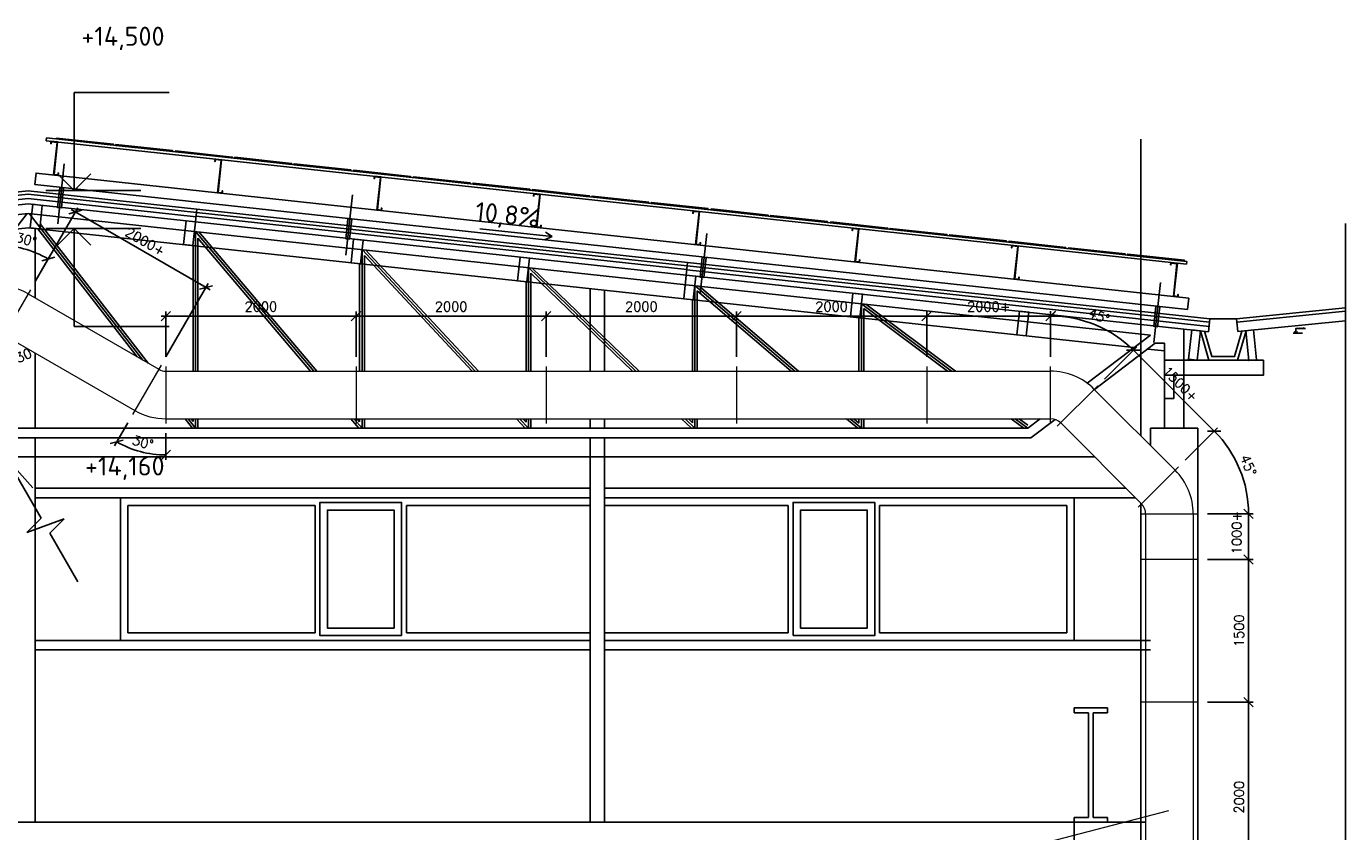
# Model space of a CAD drawing. Header units: millimetres. Extents: x -746391 to 410178, y -169697 to 100555.
# Tile 62 of 179: x 89045 to 102916, y -45927 to -37462. Entities that reach past the tile are written whole.
import ezdxf
from ezdxf.enums import TextEntityAlignment as Align

# ---------------------------------------------------------------- set-up
doc = ezdxf.new("R2010")
doc.units = ezdxf.units.MM
doc.layers.get('0').update_dxf_attribs({"color": 9})
doc.layers.get('Defpoints').update_dxf_attribs({"color": 9})
doc.layers.add('VZT-KOTY', color=2, linetype='Continuous', lineweight=25)
for name, color, linetype in [('VZT-KÓTY', 2, 'Continuous'), ('VZT-PŘÍVOD-VÝKON', 2, 'Continuous'), ('VZT-PŘÍVOD-ZAŘÍZENÍ', 3, 'Continuous'), ('VZT-STAVBA', 7, 'Continuous')]:
    doc.layers.add(name, color=color, linetype=linetype)
doc.styles.add('A99_kota', font='isocpeur.ttf', dxfattribs={"height": 2})
doc.styles.add('ad_popis 100', font='isocpeur.ttf', dxfattribs={"height": 200})
doc.styles.add('RomanS', font='romans.shx')
doc.dimstyles.new('VZT50', dxfattribs={"dimscale": 50, "dimtxt": 2, "dimasz": 2, "dimexe": 1, "dimexo": 2, "dimgap": 1, "dimtad": 1, "dimtoh": 1, "dimdec": 0, "dimzin": 0, "dimdsep": 46, "dimtxsty": 'RomanS', "dimblk1": 'OBLIQUE', "dimblk2": 'OBLIQUE', "dimsah": 1, "dimcen": 1, "dimdle": 1, "dimclrd": 256, "dimclre": 256, "dimclrt": 256, "dimadec": 0, "dimazin": 0, "dimtfac": 1, "dimtdec": 0, "dimtmove": 2, "dimatfit": 3, "dimldrblk": 'OBLIQUE', "dimfxl": 1, "dimtolj": 1, "dimtzin": 0, "dimarcsym": 0})

# ---------------------------------------------------------------- blocks, each defined once
blk = doc.blocks.new('*U24')
at = {"color": 0, "linetype": 'ByBlock', "lineweight": -2}
blk.add_line((-3, 0), (7, 0), dxfattribs=at)
for points in [[(-1.75, -1.75), (0, 0), (1.75, -1.75)], [(0, 0), (0, -10.3), (0, -10.3), (10, -10.3)]]:
    blk.add_lwpolyline(points, dxfattribs=at)
at = {"color": 0, "linetype": 'ByBlock', "lineweight": -2, "style": 'A99_kota'}
for tag, p in [('VYSKA', (9.5, -7.55)), ('POPIS', (9.5, -10.8))]:
    blk.add_attdef(tag, text='', height=2, dxfattribs=at).set_placement(p, align=Align.TOP_RIGHT)
blk = doc.blocks.new('*U23')
at = {"color": 0, "linetype": 'ByBlock', "lineweight": -2}
blk.add_line((-3, 0), (7, 0), dxfattribs=at)
for points in [[(0, 0), (0, 10.3), (0, 10.3), (10, 10.3)], [(-1.75, 1.75), (0, 0), (1.75, 1.75)]]:
    blk.add_lwpolyline(points, dxfattribs=at)
at = {"color": 0, "linetype": 'ByBlock', "lineweight": -2, "style": 'A99_kota'}
for tag, p in [('VYSKA', (9.5, 13.05)), ('POPIS', (9.5, 9.8))]:
    blk.add_attdef(tag, text='', height=2, dxfattribs=at).set_placement(p, align=Align.TOP_RIGHT)
blk = doc.blocks.new('*U22')
at = {"color": 0, "linetype": 'ByBlock', "lineweight": -2}
blk.add_line((-3, 0), (7, 0), dxfattribs=at)
for points in [[(-1.8, 1.7), (0, 0), (1.7, 1.7)], [(0, 0), (0, 5), (0, 5), (10, 5)]]:
    blk.add_lwpolyline(points, dxfattribs=at)
at = {"color": 0, "linetype": 'ByBlock', "lineweight": -2, "style": 'A99_kota'}
for tag, p in [('VYSKA', (9.5, 7.8)), ('POPIS', (9.5, 4.5))]:
    blk.add_attdef(tag, text='', height=2, dxfattribs=at).set_placement(p, align=Align.TOP_RIGHT)
blk = doc.blocks.new('_Oblique')
at = {"color": 0, "linetype": 'ByBlock', "lineweight": -2}
blk.add_line((-0.5, -0.5), (0.5, 0.5), dxfattribs=at)
blk = doc.blocks.new('*D1939')
at = {"layer": 'Defpoints', "color": 0, "linetype": 'Continuous', "lineweight": 18, "ltscale": 0.5, "transparency": 16777216}
for p in [(88724, -41056), (88152, -41319)]:
    blk.add_point(p, dxfattribs=at)
at = {"layer": 'VZT-KÓTY', "linetype": 'Continuous', "lineweight": -2, "ltscale": 0.5, "transparency": 16777216}
blk.add_line((88106, -41340), (88770, -41035), dxfattribs=at)
at = {"layer": 'VZT-KÓTY', "linetype": 'Continuous', "lineweight": -2, "ltscale": 0.5, "transparency": 16777216, "xscale": 100, "yscale": 100, "zscale": 100}
for p, rotation in [((88724, -41056), 24.67889169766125), ((88152, -41319), 204.6788916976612)]:
    blk.add_blockref('_Oblique', p, dxfattribs=dict(at, rotation=rotation))
at = {"layer": 'VZT-KÓTY', "linetype": 'Continuous', "lineweight": 18, "ltscale": 0.5, "transparency": 16777216, "insert": (88938, -40958), "char_height": 100, "attachment_point": 5, "rotation": 24.6789, "style": 'RomanS'}
blk.add_mtext('\\A1;∅630', dxfattribs=at)
blk = doc.blocks.new('*D1940')
at = {"layer": 'Defpoints', "color": 0, "linetype": 'Continuous', "lineweight": 18, "ltscale": 0.5, "transparency": 16777216}
for p in [(89105, -39828), (88738, -40137), (89088, -40231), (88738, -40737), (88788, -40751)]:
    blk.add_point(p, dxfattribs=at)
at = {"layer": 'VZT-KOTY', "linetype": 'Continuous', "lineweight": -2, "ltscale": 0.5, "transparency": 16777216}
for p, q in [((88738, -40037), (88738, -39714)), ((89138, -40145), (89300, -39864))]:
    blk.add_line(p, q, dxfattribs=at)
blk.add_arc((88738, -40837), 1074, 60, 90, dxfattribs=at)
at = {"layer": 'VZT-KOTY', "linetype": 'Continuous', "lineweight": -2, "ltscale": 0.5, "transparency": 16777216, "xscale": 100, "yscale": 100, "zscale": 100}
for p, rotation in [((88738, -39764), 180.0000000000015), ((89275, -39908), 329.9999999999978)]:
    blk.add_blockref('_Oblique', p, dxfattribs=dict(at, rotation=rotation))
at = {"layer": 'VZT-KOTY', "linetype": 'Continuous', "lineweight": 18, "ltscale": 0.5, "transparency": 16777216, "insert": (89042, -39704), "char_height": 100, "attachment_point": 5, "rotation": 345, "style": 'RomanS'}
blk.add_mtext('\\A1;30°', dxfattribs=at)
blk = doc.blocks.new('*D1942')
at = {"layer": 'Defpoints', "color": 0, "linetype": 'Continuous', "lineweight": 18, "ltscale": 0.5, "transparency": 16777216}
for p in [(89560, -39414), (89088, -40231), (90461, -41024)]:
    blk.add_point(p, dxfattribs=at)
at = {"layer": 'VZT-KOTY', "linetype": 'Continuous', "lineweight": -2, "ltscale": 0.5, "transparency": 16777216}
for p, q in [((89138, -40145), (89585, -39371)), ((90976, -40232), (89517, -39389)), ((90511, -40937), (90958, -40164))]:
    blk.add_line(p, q, dxfattribs=at)
at = {"layer": 'VZT-KOTY', "linetype": 'Continuous', "lineweight": -2, "ltscale": 0.5, "transparency": 16777216, "xscale": 100, "yscale": 100, "zscale": 100}
for p, rotation in [((89560, -39414), 149.9999999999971), ((90933, -40207), 329.999999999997)]:
    blk.add_blockref('_Oblique', p, dxfattribs=dict(at, rotation=rotation))
at = {"layer": 'VZT-KOTY', "linetype": 'Continuous', "lineweight": 18, "ltscale": 0.5, "transparency": 16777216, "insert": (90296, -39724), "char_height": 100, "attachment_point": 5, "rotation": 330, "style": 'RomanS'}
blk.add_mtext('\\A1;2000+', dxfattribs=at)
blk = doc.blocks.new('*D1943')
at = {"layer": 'Defpoints', "color": 0, "linetype": 'Continuous', "lineweight": 18, "ltscale": 0.5, "transparency": 16777216}
for p in [(92511, -40508), (90511, -41037), (92511, -41037)]:
    blk.add_point(p, dxfattribs=at)
at = {"layer": 'VZT-KOTY', "linetype": 'Continuous', "lineweight": -2, "ltscale": 0.5, "transparency": 16777216}
for p, q in [((90511, -40937), (90511, -40458)), ((92511, -40937), (92511, -40458)), ((90461, -40508), (92561, -40508))]:
    blk.add_line(p, q, dxfattribs=at)
at = {"layer": 'VZT-KOTY', "linetype": 'Continuous', "lineweight": -2, "ltscale": 0.5, "transparency": 16777216, "xscale": 100, "yscale": 100, "zscale": 100, "rotation": 180}
blk.add_blockref('_Oblique', (90511, -40508), dxfattribs=at)
at = {"layer": 'VZT-KOTY', "linetype": 'Continuous', "lineweight": -2, "ltscale": 0.5, "transparency": 16777216, "xscale": 100, "yscale": 100, "zscale": 100}
blk.add_blockref('_Oblique', (92511, -40508), dxfattribs=at)
at = {"layer": 'VZT-KOTY', "linetype": 'Continuous', "lineweight": 18, "ltscale": 0.5, "transparency": 16777216, "insert": (91511, -40408), "char_height": 100, "attachment_point": 5, "style": 'RomanS'}
blk.add_mtext('\\A1;2000', dxfattribs=at)
blk = doc.blocks.new('*D1944')
at = {"layer": 'Defpoints', "color": 0, "linetype": 'Continuous', "lineweight": 18, "ltscale": 0.5, "transparency": 16777216}
for p in [(94511, -40508), (92511, -41037), (94511, -41037)]:
    blk.add_point(p, dxfattribs=at)
at = {"layer": 'VZT-KOTY', "linetype": 'Continuous', "lineweight": -2, "ltscale": 0.5, "transparency": 16777216}
for p, q in [((92511, -40937), (92511, -40458)), ((94511, -40937), (94511, -40458)), ((92461, -40508), (94561, -40508))]:
    blk.add_line(p, q, dxfattribs=at)
at = {"layer": 'VZT-KOTY', "linetype": 'Continuous', "lineweight": -2, "ltscale": 0.5, "transparency": 16777216, "xscale": 100, "yscale": 100, "zscale": 100, "rotation": 180}
blk.add_blockref('_Oblique', (92511, -40508), dxfattribs=at)
at = {"layer": 'VZT-KOTY', "linetype": 'Continuous', "lineweight": -2, "ltscale": 0.5, "transparency": 16777216, "xscale": 100, "yscale": 100, "zscale": 100}
blk.add_blockref('_Oblique', (94511, -40508), dxfattribs=at)
at = {"layer": 'VZT-KOTY', "linetype": 'Continuous', "lineweight": 18, "ltscale": 0.5, "transparency": 16777216, "insert": (93511, -40408), "char_height": 100, "attachment_point": 5, "style": 'RomanS'}
blk.add_mtext('\\A1;2000', dxfattribs=at)
blk = doc.blocks.new('*D1945')
at = {"layer": 'Defpoints', "color": 0, "linetype": 'Continuous', "lineweight": 18, "ltscale": 0.5, "transparency": 16777216}
for p in [(96511, -40508), (94511, -41037), (96511, -41037)]:
    blk.add_point(p, dxfattribs=at)
at = {"layer": 'VZT-KOTY', "linetype": 'Continuous', "lineweight": -2, "ltscale": 0.5, "transparency": 16777216}
for p, q in [((94511, -40937), (94511, -40458)), ((96511, -40937), (96511, -40458)), ((94461, -40508), (96561, -40508))]:
    blk.add_line(p, q, dxfattribs=at)
at = {"layer": 'VZT-KOTY', "linetype": 'Continuous', "lineweight": -2, "ltscale": 0.5, "transparency": 16777216, "xscale": 100, "yscale": 100, "zscale": 100, "rotation": 180}
blk.add_blockref('_Oblique', (94511, -40508), dxfattribs=at)
at = {"layer": 'VZT-KOTY', "linetype": 'Continuous', "lineweight": -2, "ltscale": 0.5, "transparency": 16777216, "xscale": 100, "yscale": 100, "zscale": 100}
blk.add_blockref('_Oblique', (96511, -40508), dxfattribs=at)
at = {"layer": 'VZT-KOTY', "linetype": 'Continuous', "lineweight": 18, "ltscale": 0.5, "transparency": 16777216, "insert": (95511, -40408), "char_height": 100, "attachment_point": 5, "style": 'RomanS'}
blk.add_mtext('\\A1;2000', dxfattribs=at)
blk = doc.blocks.new('*D1946')
at = {"layer": 'Defpoints', "color": 0, "linetype": 'Continuous', "lineweight": 18, "ltscale": 0.5, "transparency": 16777216}
for p in [(98511, -40508), (96511, -41037), (98511, -41037)]:
    blk.add_point(p, dxfattribs=at)
at = {"layer": 'VZT-KOTY', "linetype": 'Continuous', "lineweight": -2, "ltscale": 0.5, "transparency": 16777216}
for p, q in [((96511, -40937), (96511, -40458)), ((98511, -40937), (98511, -40458)), ((96461, -40508), (98561, -40508))]:
    blk.add_line(p, q, dxfattribs=at)
at = {"layer": 'VZT-KOTY', "linetype": 'Continuous', "lineweight": -2, "ltscale": 0.5, "transparency": 16777216, "xscale": 100, "yscale": 100, "zscale": 100, "rotation": 180}
blk.add_blockref('_Oblique', (96511, -40508), dxfattribs=at)
at = {"layer": 'VZT-KOTY', "linetype": 'Continuous', "lineweight": -2, "ltscale": 0.5, "transparency": 16777216, "xscale": 100, "yscale": 100, "zscale": 100}
blk.add_blockref('_Oblique', (98511, -40508), dxfattribs=at)
at = {"layer": 'VZT-KOTY', "linetype": 'Continuous', "lineweight": 18, "ltscale": 0.5, "transparency": 16777216, "insert": (97511, -40408), "char_height": 100, "attachment_point": 5, "style": 'RomanS'}
blk.add_mtext('\\A1;2000', dxfattribs=at)
blk = doc.blocks.new('*D1947')
at = {"layer": 'Defpoints', "color": 0, "linetype": 'Continuous', "lineweight": 18, "ltscale": 0.5, "transparency": 16777216}
for p in [(99814, -40508), (98511, -41037), (99814, -41037)]:
    blk.add_point(p, dxfattribs=at)
at = {"layer": 'VZT-KOTY', "linetype": 'Continuous', "lineweight": -2, "ltscale": 0.5, "transparency": 16777216}
for p, q in [((98511, -40937), (98511, -40458)), ((99814, -40937), (99814, -40458)), ((98461, -40508), (99864, -40508))]:
    blk.add_line(p, q, dxfattribs=at)
at = {"layer": 'VZT-KOTY', "linetype": 'Continuous', "lineweight": -2, "ltscale": 0.5, "transparency": 16777216, "xscale": 100, "yscale": 100, "zscale": 100, "rotation": 180}
blk.add_blockref('_Oblique', (98511, -40508), dxfattribs=at)
at = {"layer": 'VZT-KOTY', "linetype": 'Continuous', "lineweight": -2, "ltscale": 0.5, "transparency": 16777216, "xscale": 100, "yscale": 100, "zscale": 100}
blk.add_blockref('_Oblique', (99814, -40508), dxfattribs=at)
at = {"layer": 'VZT-KOTY', "linetype": 'Continuous', "lineweight": 18, "ltscale": 0.5, "transparency": 16777216, "insert": (99163, -40408), "char_height": 100, "attachment_point": 5, "style": 'RomanS'}
blk.add_mtext('\\A1;2000+', dxfattribs=at)
blk = doc.blocks.new('*D1948')
at = {"layer": 'Defpoints', "color": 0, "linetype": 'Continuous', "lineweight": 18, "ltscale": 0.5, "transparency": 16777216}
for p in [(100429, -40672), (99814, -41037), (100309, -41243), (99814, -41637), (99885, -41667)]:
    blk.add_point(p, dxfattribs=at)
at = {"layer": 'VZT-KOTY', "linetype": 'Continuous', "lineweight": -2, "ltscale": 0.5, "transparency": 16777216}
for p, q in [((99814, -40937), (99814, -40457)), ((100380, -41172), (100719, -40832))]:
    blk.add_line(p, q, dxfattribs=at)
blk.add_arc((99814, -41737), 1230, 45, 90, dxfattribs=at)
at = {"layer": 'VZT-KOTY', "linetype": 'Continuous', "lineweight": -2, "ltscale": 0.5, "transparency": 16777216, "xscale": 100, "yscale": 100, "zscale": 100}
for p, rotation in [((99814, -40507), 180.0000000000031), ((100684, -40867), 315.0000000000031)]:
    blk.add_blockref('_Oblique', p, dxfattribs=dict(at, rotation=rotation))
at = {"layer": 'VZT-KOTY', "linetype": 'Continuous', "lineweight": 18, "ltscale": 0.5, "transparency": 16777216, "insert": (100323, -40508), "char_height": 100, "attachment_point": 5, "rotation": 337.5, "style": 'RomanS'}
blk.add_mtext('\\A1;45°', dxfattribs=at)
blk = doc.blocks.new('*D1949')
at = {"layer": 'Defpoints', "color": 0, "linetype": 'Continuous', "lineweight": 18, "ltscale": 0.5, "transparency": 16777216}
for p in [(100309, -41243), (101533, -41717), (101158, -42092)]:
    blk.add_point(p, dxfattribs=at)
at = {"layer": 'VZT-KOTY', "linetype": 'Continuous', "lineweight": -2, "ltscale": 0.5, "transparency": 16777216}
for p, q in [((100380, -41172), (100719, -40832)), ((100649, -40832), (101569, -41752)), ((101229, -42021), (101569, -41681))]:
    blk.add_line(p, q, dxfattribs=at)
at = {"layer": 'VZT-KOTY', "linetype": 'Continuous', "lineweight": -2, "ltscale": 0.5, "transparency": 16777216, "xscale": 100, "yscale": 100, "zscale": 100}
for p, rotation in [((100684, -40867), 135.0000000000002), ((101533, -41717), 315.0000000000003)]:
    blk.add_blockref('_Oblique', p, dxfattribs=dict(at, rotation=rotation))
at = {"layer": 'VZT-KOTY', "linetype": 'Continuous', "lineweight": 18, "ltscale": 0.5, "transparency": 16777216, "insert": (101179, -41221), "char_height": 100, "attachment_point": 5, "rotation": 315, "style": 'RomanS'}
blk.add_mtext('\\A1;1500+', dxfattribs=at)
blk = doc.blocks.new('*D1950')
at = {"layer": 'Defpoints', "color": 0, "linetype": 'Continuous', "lineweight": 18, "ltscale": 0.5, "transparency": 16777216}
for p in [(101158, -42092), (101853, -42268), (100734, -42516), (100763, -42587), (101363, -42587)]:
    blk.add_point(p, dxfattribs=at)
at = {"layer": 'VZT-KOTY', "linetype": 'Continuous', "lineweight": -2, "ltscale": 0.5, "transparency": 16777216}
for p, q in [((101229, -42021), (101569, -41681)), ((101463, -42587), (101945, -42587))]:
    blk.add_line(p, q, dxfattribs=at)
blk.add_arc((100663, -42587), 1232, 360, 45, dxfattribs=at)
at = {"layer": 'VZT-KOTY', "linetype": 'Continuous', "lineweight": -2, "ltscale": 0.5, "transparency": 16777216, "xscale": 100, "yscale": 100, "zscale": 100}
for p, rotation in [((101534, -41716), 135.0000000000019), ((101895, -42587), 269.9999999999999)]:
    blk.add_blockref('_Oblique', p, dxfattribs=dict(at, rotation=rotation))
at = {"layer": 'VZT-KOTY', "linetype": 'Continuous', "lineweight": 18, "ltscale": 0.5, "transparency": 16777216, "insert": (101893, -42077), "char_height": 100, "attachment_point": 5, "rotation": 292.5, "style": 'RomanS'}
blk.add_mtext('\\A1;45°', dxfattribs=at)
blk = doc.blocks.new('*D1951')
at = {"layer": 'Defpoints', "color": 0, "linetype": 'Continuous', "lineweight": 18, "ltscale": 0.5, "transparency": 16777216}
for p in [(101363, -44566), (101895, -44566), (101363, -46566)]:
    blk.add_point(p, dxfattribs=at)
at = {"layer": 'VZT-KOTY', "linetype": 'Continuous', "lineweight": -2, "ltscale": 0.5, "transparency": 16777216}
for p, q in [((101895, -46616), (101895, -44516)), ((101463, -44566), (101945, -44566)), ((101463, -46566), (101945, -46566))]:
    blk.add_line(p, q, dxfattribs=at)
at = {"layer": 'VZT-KOTY', "linetype": 'Continuous', "lineweight": -2, "ltscale": 0.5, "transparency": 16777216, "xscale": 100, "yscale": 100, "zscale": 100}
for p, rotation in [((101895, -44566), 90), ((101895, -46566), 270)]:
    blk.add_blockref('_Oblique', p, dxfattribs=dict(at, rotation=rotation))
at = {"layer": 'VZT-KOTY', "linetype": 'Continuous', "lineweight": 18, "ltscale": 0.5, "transparency": 16777216, "insert": (101795, -45566), "char_height": 100, "attachment_point": 5, "rotation": 90, "style": 'RomanS'}
blk.add_mtext('\\A1;2000', dxfattribs=at)
blk = doc.blocks.new('*D1952')
at = {"layer": 'Defpoints', "color": 0, "linetype": 'Continuous', "lineweight": 18, "ltscale": 0.5, "transparency": 16777216}
for p in [(101363, -43066), (101895, -43066), (101363, -44566)]:
    blk.add_point(p, dxfattribs=at)
at = {"layer": 'VZT-KOTY', "linetype": 'Continuous', "lineweight": -2, "ltscale": 0.5, "transparency": 16777216}
for p, q in [((101463, -43066), (101945, -43066)), ((101895, -44616), (101895, -43016)), ((101463, -44566), (101945, -44566))]:
    blk.add_line(p, q, dxfattribs=at)
at = {"layer": 'VZT-KOTY', "linetype": 'Continuous', "lineweight": -2, "ltscale": 0.5, "transparency": 16777216, "xscale": 100, "yscale": 100, "zscale": 100}
for p, rotation in [((101895, -43066), 90), ((101895, -44566), 270)]:
    blk.add_blockref('_Oblique', p, dxfattribs=dict(at, rotation=rotation))
at = {"layer": 'VZT-KOTY', "linetype": 'Continuous', "lineweight": 18, "ltscale": 0.5, "transparency": 16777216, "insert": (101795, -43816), "char_height": 100, "attachment_point": 5, "rotation": 90, "style": 'RomanS'}
blk.add_mtext('\\A1;1500', dxfattribs=at)
blk = doc.blocks.new('*D1953')
at = {"layer": 'Defpoints', "color": 0, "linetype": 'Continuous', "lineweight": 18, "ltscale": 0.5, "transparency": 16777216}
for p in [(101363, -42587), (101895, -42587), (101363, -43066)]:
    blk.add_point(p, dxfattribs=at)
at = {"layer": 'VZT-KOTY', "linetype": 'Continuous', "lineweight": -2, "ltscale": 0.5, "transparency": 16777216}
for p, q in [((101895, -43116), (101895, -42537)), ((101463, -42587), (101945, -42587)), ((101463, -43066), (101945, -43066))]:
    blk.add_line(p, q, dxfattribs=at)
at = {"layer": 'VZT-KOTY', "linetype": 'Continuous', "lineweight": -2, "ltscale": 0.5, "transparency": 16777216, "xscale": 100, "yscale": 100, "zscale": 100}
for p, rotation in [((101895, -42587), 90), ((101895, -43066), 270)]:
    blk.add_blockref('_Oblique', p, dxfattribs=dict(at, rotation=rotation))
at = {"layer": 'VZT-KOTY', "linetype": 'Continuous', "lineweight": 18, "ltscale": 0.5, "transparency": 16777216, "insert": (101770, -42784), "char_height": 100, "attachment_point": 5, "rotation": 90, "style": 'RomanS'}
blk.add_mtext('\\A1;1000+', dxfattribs=at)
blk = doc.blocks.new('*D1960')
at = {"layer": 'Defpoints', "color": 0, "linetype": 'Continuous', "lineweight": 18, "ltscale": 0.5, "transparency": 16777216}
for p in [(90461, -41024), (90511, -41037), (90161, -41544), (90511, -41637), (90159, -41906)]:
    blk.add_point(p, dxfattribs=at)
at = {"layer": 'VZT-KOTY', "linetype": 'Continuous', "lineweight": -2, "ltscale": 0.5, "transparency": 16777216}
for p, q in [((90111, -41630), (89971, -41873)), ((90511, -41737), (90511, -42018))]:
    blk.add_line(p, q, dxfattribs=at)
blk.add_arc((90511, -40937), 1031, 240, 270, dxfattribs=at)
at = {"layer": 'VZT-KOTY', "linetype": 'Continuous', "lineweight": -2, "ltscale": 0.5, "transparency": 16777216, "xscale": 100, "yscale": 100, "zscale": 100, "rotation": 150.0000000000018}
blk.add_blockref('_Oblique', (89996, -41830), dxfattribs=at)
at = {"layer": 'VZT-KOTY', "linetype": 'Continuous', "lineweight": -2, "ltscale": 0.5, "transparency": 16777216, "xscale": 100, "yscale": 100, "zscale": 100}
blk.add_blockref('_Oblique', (90511, -41968), dxfattribs=at)
at = {"layer": 'VZT-KOTY', "linetype": 'Continuous', "lineweight": 18, "ltscale": 0.5, "transparency": 16777216, "insert": (90270, -41836), "char_height": 100, "attachment_point": 5, "rotation": 345, "style": 'RomanS'}
blk.add_mtext('\\A1;30°', dxfattribs=at)

msp = doc.modelspace()

# ---------------------------------------------------------------- linework, layer by layer
at = {"layer": 'VZT-KOTY', "linetype": 'Continuous', "lineweight": 18, "ltscale": 0.5}
msp.add_line((97989.1, -46501.1), (101058.1, -45706.6), dxfattribs=at)
at = {"layer": 'VZT-PŘÍVOD-VÝKON'}
for p, q in [((89200, -42631.4), (88836, -42000.9)), ((88836, -42000.9), (89111.6, -42314.6)), ((89200, -42631.4), (89050.1, -42781.3)), ((89050.1, -42781.3), (89440.8, -42639.1)), ((89291, -42788.9), (89440.8, -42639.1)), ((89586.7, -43301.2), (89291, -42788.9))]:
    msp.add_line(p, q, dxfattribs=at)
at = {"layer": 'VZT-PŘÍVOD-ZAŘÍZENÍ', "linetype": 'Continuous', "lineweight": 18, "ltscale": 0.5}
for p, q in [((89088.1, -40231.3), (88788.1, -40750.9)), ((89063.1, -40274.6), (90436.3, -41067.4)), ((88813.1, -40707.6), (90186.3, -41500.4)), ((90461.3, -41024.1), (90161.3, -41543.7)), ((90511.3, -41037.5), (90511.3, -41637.5)), ((92511.3, -41037.5), (92511.3, -41637.5)), ((94511.3, -41037.5), (94511.3, -41637.5)), ((96511.3, -41037.5), (96511.3, -41637.5)), ((98511.3, -41037.5), (98511.3, -41637.5)), ((99813.8, -41637.5), (99813.8, -41037.5)), ((90511.3, -41087.5), (99813.8, -41087.5)), ((99884.6, -41666.8), (100308.8, -41242.5)), ((100273.5, -41277.9), (101122.7, -42127.1)), ((90511.3, -41587.5), (99813.8, -41587.5)), ((99919.9, -41631.4), (100769.2, -42480.7)), ((100733.8, -42516), (101158.1, -42091.8)), ((100763.1, -42586.8), (101363.1, -42586.8)), ((100813.1, -42586.8), (100813.1, -46565.7)), ((101313.1, -42586.8), (101313.1, -46565.7)), ((101363.1, -43065.7), (100763.1, -43065.7)), ((101363.1, -44565.7), (100763.1, -44565.7))]:
    msp.add_line(p, q, dxfattribs=at)
for centre, radius, start, end in [((88738.1, -40837.5), 650, 60, 90), ((90511.3, -40937.5), 150, 240, 270), ((99813.8, -41737.5), 650, 45, 90), ((90511.3, -40937.5), 650, 240, 270), ((99813.8, -41737.5), 150, 45, 90), ((100663.1, -42586.8), 650, 0, 45), ((100663.1, -42586.8), 150, 0, 45)]:
    msp.add_arc(centre, radius, start, end, dxfattribs=at)
at = {"layer": 'VZT-STAVBA'}
for p, q in [((89063.1, -39226.9), (87279.3, -39420.2)), ((89063.1, -39226.9), (90833.9, -39418.8)), ((95997.5, -39943.2), (90837.7, -39384)), ((77263.1, -40706.8), (89063.1, -39428.1)), ((89052.3, -39429.2), (88464.7, -40187.5)), ((100863.1, -40706.8), (89063.1, -39428.1)), ((89073.9, -39429.2), (90268.1, -40970.3)), ((90823.2, -39518.2), (95983, -40077.4)), ((90829.6, -39458.6), (95989.4, -40017.7)), ((90833.9, -39418.8), (95993.7, -39978)), ((77436.1, -40838.9), (89063.2, -39578.9)), ((100690.1, -40838.9), (89063, -39578.9)), ((89138.1, -39586.5), (89138.1, -40317.9)), ((89167, -39590.2), (90210.8, -40937.2)), ((89191, -39539.6), (90325.3, -41003.3)), ((90823.9, -39618.9), (90823.9, -41087.5)), ((90823.9, -39618.9), (92066.3, -41087.5)), ((90859.9, -39622.8), (92099, -41087.5)), ((102915.6, -47380), (102915.6, -39536.2)), ((90798.9, -39767.1), (90798.9, -41087.5)), ((90848.9, -39687.1), (90848.9, -41087.5)), ((90848.9, -39687.1), (92033.5, -41087.5)), ((92573.9, -39808.5), (92573.9, -41087.5)), ((92573.9, -39808.5), (93765.1, -41087.5)), ((92598.9, -39872.1), (92598.9, -41087.5)), ((92598.9, -39872.1), (93730.9, -41087.5)), ((92611.9, -39812.6), (93799.2, -41087.5)), ((92548.9, -39956.7), (92548.9, -41087.5)), ((94323.9, -39998.2), (94323.9, -41087.5)), ((94323.9, -39998.2), (95452.3, -41087.5)), ((94348.9, -40057.1), (94348.9, -41087.5)), ((94348.9, -40057.1), (95416.3, -41087.5)), ((94364.4, -40002.6), (95488.3, -41087.5)), ((101474.2, -40672.4), (95983, -40077.4)), ((101484.1, -40572.9), (95993.7, -39978)), ((94298.9, -40146.3), (94298.9, -41087.5)), ((94973.1, -40218.8), (94973.1, -41087.5)), ((96073.9, -40187.8), (96073.9, -41087.5)), ((96073.9, -40187.8), (97123.7, -41087.5)), ((96117.9, -40192.6), (97162.1, -41087.5)), ((95123.1, -40235.1), (95123.1, -41087.5)), ((96048.9, -40336), (96048.9, -41087.5)), ((96098.9, -40242.2), (96098.9, -41087.5)), ((96098.9, -40242.2), (97085.3, -41087.5)), ((97823.9, -40377.5), (97823.9, -41087.5)), ((97823.9, -40377.5), (98772.4, -41087.5)), ((97848.9, -40427.4), (97848.9, -41087.5)), ((97848.9, -40427.4), (98730.7, -41087.5)), ((97872.6, -40382.7), (98814.1, -41087.5)), ((97798.9, -40525.6), (97798.9, -41087.5)), ((100197.7, -41213), (100863.1, -40706.8)), ((101213.1, -41687.5), (101213.1, -40644.1)), ((89138.1, -40895.2), (89138.1, -41687.5)), ((100275.2, -41279.6), (100914.2, -40793.6)), ((101013.1, -40873.4), (100834.7, -40854)), ((101013.1, -40793.6), (100914.2, -40793.6)), ((101013.1, -41687.5), (101013.1, -40793.6)), ((90714.7, -41587.5), (90792.2, -41687.5)), ((90746.4, -41587.5), (90823.9, -41687.5)), ((90778, -41587.5), (90798.9, -41614.4)), ((90798.9, -41587.5), (90798.9, -41614.4)), ((90823.9, -41587.5), (90823.9, -41687.5)), ((90848.9, -41587.5), (90848.9, -41687.5)), ((92456.5, -41587.5), (92541.1, -41687.5)), ((92489.3, -41587.5), (92573.9, -41687.5)), ((92522, -41587.5), (92548.9, -41619.2)), ((92548.9, -41587.5), (92548.9, -41619.2)), ((92573.9, -41587.5), (92573.9, -41687.5)), ((92598.9, -41587.5), (92598.9, -41687.5)), ((94196.6, -41587.5), (94289.7, -41687.5)), ((94230.7, -41587.5), (94323.9, -41687.5)), ((94264.9, -41587.5), (94298.9, -41624)), ((94298.9, -41587.5), (94298.9, -41624)), ((94323.9, -41587.5), (94323.9, -41687.5)), ((94348.9, -41587.5), (94348.9, -41687.5)), ((94973.1, -41587.5), (94973.1, -41687.5)), ((95123.1, -41587.5), (95123.1, -41687.5)), ((95934.3, -41587.5), (96037.9, -41687.5)), ((95970.3, -41587.5), (96073.9, -41687.5)), ((96006.3, -41587.5), (96048.9, -41628.6)), ((96048.9, -41587.5), (96048.9, -41628.6)), ((96073.9, -41587.5), (96073.9, -41687.5)), ((96098.9, -41587.5), (96098.9, -41687.5)), ((97668.8, -41587.5), (97785.5, -41687.5)), ((97707.2, -41587.5), (97823.9, -41687.5)), ((97745.6, -41587.5), (97798.9, -41633.1)), ((97798.9, -41587.5), (97798.9, -41633.1)), ((97823.9, -41587.5), (97823.9, -41687.5)), ((97848.9, -41587.5), (97848.9, -41687.5)), ((99398.6, -41587.5), (99532.2, -41687.5)), ((99440.3, -41587.5), (99573.9, -41687.5)), ((99482, -41587.5), (99573.9, -41656.3)), ((99573.9, -41687.5), (99705.3, -41587.5)), ((99607.6, -41787.5), (99860.7, -41595)), ((78552.3, -41687.5), (99573.9, -41687.5)), ((100863.1, -41687.5), (100863.1, -41867.5)), ((100863.1, -41687.5), (101363.1, -41687.5)), ((101363.1, -41687.5), (101363.1, -53687.5)), ((78518.6, -41787.5), (99607.6, -41787.5)), ((89138.1, -41787.5), (89138.1, -45827.5)), ((94973.1, -41787.5), (94973.1, -45827.5)), ((95123.1, -41787.5), (95123.1, -45827.5)), ((77313.1, -41987.5), (100276, -41987.5)), ((94973.1, -42317.5), (89138.1, -42317.5)), ((94973.1, -42417.5), (89138.1, -42417.5)), ((90033.1, -43917.5), (90033.1, -42417.5)), ((90033.1, -42417.5), (94973.1, -42417.5)), ((100606, -42317.5), (95123.1, -42317.5)), ((100706, -42417.5), (95123.1, -42417.5)), ((95123.1, -42417.5), (100063.1, -42417.5)), ((100063.1, -42417.5), (100063.1, -43917.5)), ((90113.1, -42497.5), (90113.1, -43837.5)), ((92080.6, -42497.5), (90113.1, -42497.5)), ((92080.6, -43837.5), (92080.6, -42497.5)), ((94973.1, -42497.5), (93040.6, -42497.5)), ((93040.6, -43837.5), (93040.6, -42497.5)), ((95123.1, -42497.5), (97055.6, -42497.5)), ((97055.6, -43837.5), (97055.6, -42497.5)), ((98015.6, -42497.5), (99983.1, -42497.5)), ((98015.6, -43837.5), (98015.6, -42497.5)), ((99983.1, -42497.5), (99983.1, -43837.5)), ((94973.1, -43917.5), (89138.1, -43917.5)), ((94973.1, -43917.5), (90033.1, -43917.5)), ((90113.1, -43837.5), (92080.6, -43837.5)), ((93040.6, -43837.5), (94973.1, -43837.5)), ((97055.6, -43837.5), (95123.1, -43837.5)), ((100863.1, -43917.5), (95123.1, -43917.5)), ((100063.1, -43917.5), (95123.1, -43917.5)), ((99983.1, -43837.5), (98015.6, -43837.5)), ((94973.1, -44017.5), (89138.1, -44017.5)), ((100863.1, -44017.5), (95123.1, -44017.5)), ((100063.1, -44627.5), (100413.1, -44627.5)), ((100063.1, -44627.5), (100063.1, -44677.5)), ((100413.1, -44627.5), (100413.1, -44677.5)), ((100063.1, -44677.5), (100213.1, -44677.5)), ((100213.1, -44677.5), (100213.1, -45777.5)), ((100263.1, -44677.5), (100263.1, -45777.5)), ((100413.1, -44677.5), (100263.1, -44677.5)), ((100063.1, -45827.5), (78790.6, -45827.5)), ((100063.1, -45827.5), (100063.1, -45777.5)), ((100063.1, -45777.5), (100213.1, -45777.5)), ((100063.1, -45827.5), (100813.1, -45827.5)), ((100063.1, -45827.5), (100063.1, -46527.5)), ((100063.1, -45827.5), (100413.1, -45827.5)), ((100413.1, -45777.5), (100263.1, -45777.5)), ((100413.1, -45827.5), (100413.1, -45777.5))]:
    msp.add_line(p, q, dxfattribs=at)
for points in [[(101241.4, -39963.2), (89254.1, -38664.2), (89257.3, -38634.4), (101244.6, -39933.4)], [(89367.9, -38681.6), (89308.2, -38675.1), (89306, -38695), (89301.1, -38694.4), (89303.8, -38669.6), (89373.4, -38677.1), (89336.2, -39020.1), (89376, -39024.4), (89378.1, -39004.6), (89383.1, -39005.1), (89380.4, -39029.9), (89330.7, -39024.6), (89367.9, -38681.6)], [(89361.7, -38645.7), (89362.8, -38635.8), (89959.3, -38700.4), (89958.2, -38710.3)], [(89985.5, -38713.3), (89986.6, -38703.4), (90583.1, -38768), (90582, -38777.9)], [(90611.9, -38781.2), (90612.9, -38771.2), (91209.4, -38835.9), (91208.4, -38845.8)], [(91092.8, -38868.5), (91033.1, -38862), (91030.9, -38881.9), (91026, -38881.4), (91028.7, -38856.5), (91098.3, -38864.1), (91061.1, -39207), (91100.9, -39211.4), (91103, -39191.5), (91108, -39192), (91105.3, -39216.9), (91055.6, -39211.5), (91092.8, -38868.5)], [(91235.7, -38848.8), (91236.8, -38838.8), (91833.3, -38903.5), (91832.2, -38913.4)], [(91859.6, -38916.4), (91860.6, -38906.4), (92457.1, -38971.1), (92456.1, -38981)], [(92485.9, -38984.3), (92487, -38974.3), (93083.5, -39039), (93082.4, -39048.9)], [(101265.8, -40317.9), (89146.8, -39004.6), (89133.8, -39123.9), (101252.9, -40437.2)], [(92767.9, -39050), (92708.3, -39043.6), (92706.1, -39063.4), (92701.2, -39062.9), (92703.9, -39038), (92773.5, -39045.6), (92736.3, -39388.6), (92776.1, -39392.9), (92778.2, -39373), (92783.2, -39373.5), (92780.5, -39398.4), (92730.8, -39393), (92767.9, -39050)], [(93114.7, -39052.4), (93115.8, -39042.5), (93712.3, -39107.1), (93711.2, -39117)], [(93741, -39120.3), (93742.1, -39110.3), (94338.6, -39175), (94337.6, -39184.9)], [(89396.7, -39157.6), (89436.5, -39161.9), (89413.9, -39370.7), (89374.1, -39366.4)], [(94364.9, -39187.9), (94366, -39177.9), (94962.5, -39242.6), (94961.4, -39252.5)], [(94443.1, -39231.6), (94383.5, -39225.1), (94381.3, -39245), (94376.4, -39244.4), (94379.1, -39219.6), (94448.6, -39227.1), (94411.5, -39570.1), (94451.2, -39574.4), (94453.4, -39554.5), (94458.4, -39555.1), (94455.7, -39579.9), (94406, -39574.5), (94443.1, -39231.6)], [(94991.2, -39255.7), (94992.3, -39245.8), (95588.8, -39310.4), (95587.7, -39320.4)], [(89112.8, -39332.9), (89085.9, -39581.4), (89185.3, -39592.2), (89212.2, -39343.7)], [(95615.1, -39323.4), (95616.1, -39313.4), (96212.7, -39378.1), (96211.6, -39388)], [(96842.9, -39456.4), (96844, -39446.5), (96247.5, -39381.8), (96246.4, -39391.8)], [(90723.7, -39507.5), (90696.8, -39756), (90796.2, -39766.8), (90823.2, -39518.2)], [(92426.5, -39485.9), (92466.3, -39490.2), (92443.6, -39699), (92403.9, -39694.7)], [(96118.3, -39413.1), (96058.7, -39406.6), (96056.5, -39426.5), (96051.6, -39426), (96054.2, -39401.1), (96123.8, -39408.7), (96086.7, -39751.7), (96126.4, -39756), (96128.6, -39736.1), (96133.6, -39736.6), (96130.9, -39761.5), (96081.2, -39756.1), (96118.3, -39413.1)], [(97466.7, -39524), (97467.8, -39514.1), (96871.3, -39449.4), (96870.2, -39459.4)], [(98098, -39592.4), (98099.1, -39582.5), (97502.6, -39517.8), (97501.5, -39527.8)], [(97793.5, -39594.6), (97733.9, -39588.2), (97731.7, -39608), (97726.7, -39607.5), (97729.4, -39582.7), (97799, -39590.2), (97761.9, -39933.2), (97801.6, -39937.5), (97803.8, -39917.6), (97808.8, -39918.2), (97806.1, -39943), (97756.4, -39937.6), (97793.5, -39594.6)], [(98721.9, -39660), (98723, -39650.1), (98126.5, -39585.4), (98125.4, -39595.4)], [(99348.2, -39727.9), (99349.3, -39718), (98752.8, -39653.3), (98751.7, -39663.3)], [(92485.2, -39698.3), (92458.3, -39946.9), (92557.7, -39957.7), (92584.6, -39709.1)], [(99972.1, -39795.5), (99973.1, -39785.6), (99376.6, -39720.9), (99375.6, -39730.9)], [(99468.7, -39776.2), (99409.1, -39769.7), (99406.9, -39789.6), (99401.9, -39789), (99404.6, -39764.2), (99474.2, -39771.7), (99437.1, -40114.7), (99476.8, -40119), (99479, -40099.1), (99484, -40099.7), (99481.3, -40124.5), (99431.5, -40119.2), (99468.7, -39776.2)], [(100598.4, -39863.4), (100599.5, -39853.4), (100003, -39788.8), (100001.9, -39798.7)], [(94235.2, -39888), (94208.3, -40136.5), (94307.7, -40147.3), (94334.6, -39898.8)], [(96151.3, -39889.6), (96191.1, -39893.9), (96168.5, -40102.7), (96128.7, -40098.3)], [(101219.8, -39930.7), (101220.8, -39920.8), (100624.3, -39856.1), (100623.3, -39866.1)], [(101141.4, -39957.4), (101081.8, -39951), (101079.6, -39970.8), (101074.6, -39970.3), (101077.3, -39945.5), (101146.9, -39953), (101109.8, -40296), (101149.5, -40300.3), (101151.7, -40280.4), (101156.7, -40281), (101154, -40305.8), (101104.3, -40300.4), (101141.4, -39957.4)], [(95983, -40077.4), (95957.4, -40326.1), (96056.8, -40336.8), (96083.7, -40088.3)], [(97735.2, -40267.3), (97708.3, -40515.8), (97807.7, -40526.6), (97834.6, -40278)], [(99485.2, -40456.9), (99458.3, -40705.4), (99557.7, -40716.2), (99584.6, -40467.7)], [(100961.5, -40410.8), (100921.8, -40406.5), (100899.1, -40615.3), (100938.9, -40619.6)], [(101297.9, -40653.3), (101389.8, -40663.3), (101356.4, -40971.4), (101264.5, -40961.5)], [(101866.7, -40662), (101946.3, -40654.1), (101977.6, -40967.5), (101898, -40975.5)], [(102053.1, -40972.5), (102053.1, -41127.5), (101013.1, -41127.5), (101013.1, -40972.5)], [(101013.1, -41127.5), (101013.1, -41372.5), (101108.1, -41372.5), (101108.1, -41127.5)], [(92990.6, -43867.5), (92130.6, -43867.5), (92130.6, -42467.5), (92990.6, -42467.5)], [(92910.6, -43787.5), (92210.6, -43787.5), (92210.6, -42547.5), (92910.6, -42547.5)], [(97105.6, -43867.5), (97965.6, -43867.5), (97965.6, -42467.5), (97105.6, -42467.5)], [(97185.6, -43787.5), (97885.6, -43787.5), (97885.6, -42547.5), (97185.6, -42547.5)]]:
    msp.add_lwpolyline(points, close=True, dxfattribs=at)
for points in [[(100763.1, -41767.5), (100763.1, -38647.5)], [(89444.1, -38906.2), (89375.7, -39537.5)], [(87275.5, -39385.4), (89063.1, -39191.7)], [(90837.7, -39384), (89063.1, -39191.7)], [(92473.9, -39234.6), (92405.4, -39865.9)], [(89062.6, -39272.2), (87284.2, -39464.9)], [(87290.1, -39519.6), (89063.1, -39327.5)], [(90823.2, -39518.2), (89063.1, -39327.5)], [(89063.6, -39272.2), (90829.1, -39463.5)], [(90833.9, -39418.8), (90837.7, -39384)], [(90823.2, -39518.2), (90833.9, -39418.8)], [(94572.8, -39672.8), (93812.3, -39589.8)], [(94572.8, -39672.8), (94502.6, -39624.9)], [(96198.7, -39638.2), (96130.3, -40269.5)], [(94572.8, -39672.8), (94493.9, -39704.5)], [(95993.7, -39978), (95997.5, -39943.2)], [(95997.5, -39943.2), (101487.6, -40538.1)], [(95983, -40077.4), (95993.7, -39978)], [(101479.7, -40617.7), (95988.9, -40022.7)], [(100969.1, -40155.2), (100900.7, -40786.5)], [(101772.1, -40571), (101768.7, -40536.1), (102915.6, -40421.5)], [(102915.6, -40456.6), (101772.1, -40571), (101782.1, -40670.5)], [(101474.2, -40672.4), (101484.1, -40572.9)], [(101484.1, -40572.9), (101487.6, -40538.1)], [(101487.6, -40538.1), (101768.9, -40538.1)], [(101782.1, -40670.5), (102915.6, -40557.1)], [(101868.5, -40661.8), (101778.5, -40972.5), (101478, -40972.5), (101388.4, -40663.1)], [(101431.4, -40667.8), (101508.3, -40933.5), (101748.2, -40933.5), (101825.6, -40666.1)], [(100763.1, -46692.5), (100763.1, -42474.6)]]:
    msp.add_lwpolyline(points, dxfattribs=at)

# ---------------------------------------------------------------- block references
ref = msp.add_blockref('*U23', (89548.1, -39187.5), dxfattribs=dict(at, xscale=100, yscale=100, zscale=100))
ref.add_attrib('VYSKA', '+14,500', dxfattribs={"layer": '0', "color": 0, "linetype": 'ByBlock', "lineweight": -2, "height": 200, "style": 'A99_kota'}).set_placement((90498, -37465.8), align=Align.TOP_RIGHT)
ref = msp.add_blockref('*U24', (89548.1, -39587.1), dxfattribs=dict(at, xscale=100, yscale=100, zscale=100))
ref.add_attrib('VYSKA', '+14,160', dxfattribs={"layer": '0', "color": 0, "linetype": 'ByBlock', "lineweight": -2, "height": 200, "style": 'A99_kota'}).set_placement((90498, -41983.8), align=Align.TOP_RIGHT)
ref = msp.add_blockref('*U22', (102393.1, -40687.5), dxfattribs=dict(at, xscale=10, yscale=10, zscale=10))
ref.add_attrib('VYSKA', '+13,000', dxfattribs={"layer": '0', "color": 0, "linetype": 'ByBlock', "lineweight": -2, "height": 20, "style": 'A99_kota'}).set_placement((102488.1, -40621.2), align=Align.TOP_RIGHT)

# ---------------------------------------------------------------- texts
at = {"layer": 'VZT-STAVBA', "insert": (94454.1, -39378.2), "char_height": 200, "attachment_point": 3, "rotation": 353.76928, "style": 'ad_popis 100'}
msp.add_mtext_dynamic_manual_height_columns('10,8%', width=645, gutter_width=1000, heights=[0], dxfattribs=at)

# ---------------------------------------------------------------- dimensions: what is measured, and where the dimension line sits
at = {"layer": 'VZT-KOTY', "linetype": 'Continuous', "lineweight": 18, "ltscale": 0.5}
for p1, p2, distance, text, picture, middle in [((90461.3, -41024.1), (89088.1, -40231.3), -943.6, '2000+', '*D1942', (90296.5, -39723.9)), ((100308.8, -41242.5), (101158.1, -42091.8), 530.5, '1500+', '*D1949', (101179.3, -41221.3))]:
    dim = msp.add_aligned_dim(p1=p1, p2=p2, distance=distance, text=text, dimstyle='VZT50', dxfattribs=at)
    dim.commit()
    dim.dimension.update_dxf_attribs({"geometry": picture, "text_midpoint": middle})
for base, line1, line2, picture, middle in [((89105.4, -39828.5), ((89088.1, -40231.3), (88788.1, -40750.9)), ((88738.1, -40137.5), (88738.1, -40737.5)), '*D1940', (89041.9, -39703.7)), ((100429.1, -40671.9), ((99884.6, -41666.8), (100308.8, -41242.5)), ((99813.8, -41637.5), (99813.8, -41037.5)), '*D1948', (100323, -40508.3)), ((90158.8, -41906), ((90511.3, -41037.5), (90511.3, -41637.5)), ((90461.3, -41024.1), (90161.3, -41543.7)), '*D1960', (90270.4, -41836.4)), ((101852.6, -42268), ((100763.1, -42586.8), (101363.1, -42586.8)), ((100733.8, -42516), (101158.1, -42091.8)), '*D1950', (101893.3, -42077.2))]:
    dim = msp.add_angular_dim_2l(base=base, line1=line1, line2=line2, dimstyle='VZT50', dxfattribs=at)
    dim.commit()
    dim.dimension.update_dxf_attribs({"geometry": picture, "text_midpoint": middle})
for base, p1, p2, picture, middle in [((92511.3, -40508), (90511.3, -41037.5), (92511.3, -41037.5), '*D1943', (91511.3, -40408)), ((94511.3, -40508), (92511.3, -41037.5), (94511.3, -41037.5), '*D1944', (93511.3, -40408)), ((96511.3, -40508), (94511.3, -41037.5), (96511.3, -41037.5), '*D1945', (95511.3, -40408)), ((98511.3, -40508), (96511.3, -41037.5), (98511.3, -41037.5), '*D1946', (97511.3, -40408))]:
    dim = msp.add_linear_dim(base=base, p1=p1, p2=p2, dimstyle='VZT50', dxfattribs=at)
    dim.commit()
    dim.dimension.update_dxf_attribs({"geometry": picture, "text_midpoint": middle})
dim = msp.add_linear_dim(base=(99813.8, -40508), p1=(98511.3, -41037.5), p2=(99813.8, -41037.5), text='2000+', dimstyle='VZT50', dxfattribs=at)
dim.commit()
dim.dimension.update_dxf_attribs({"geometry": '*D1947', "text_midpoint": (99162.6, -40408)})
dim = msp.add_linear_dim(base=(101894.6, -42586.8), p1=(101363.1, -43065.7), p2=(101363.1, -42586.8), angle=90, text='1000+', dimstyle='VZT50', dxfattribs=at)
dim.commit()
dim.dimension.update_dxf_attribs({"geometry": '*D1953', "text_midpoint": (101769.5, -42784.2), "dimtype": 160})
for base, p1, p2, picture, middle in [((101894.6, -43065.7), (101363.1, -44565.7), (101363.1, -43065.7), '*D1952', (101794.6, -43815.7)), ((101894.6, -44565.7), (101363.1, -46565.7), (101363.1, -44565.7), '*D1951', (101794.6, -45565.7))]:
    dim = msp.add_linear_dim(base=base, p1=p1, p2=p2, angle=90, dimstyle='VZT50', dxfattribs=at)
    dim.commit()
    dim.dimension.update_dxf_attribs({"geometry": picture, "text_midpoint": middle})
at = {"layer": 'VZT-KÓTY', "linetype": 'Continuous', "lineweight": 18, "ltscale": 0.5}
dim = msp.add_diameter_dim_2p(p1=(88151.9, -41319), p2=(88724.3, -41056), dimstyle='VZT50', dxfattribs=at)
dim.commit()
dim.dimension.update_dxf_attribs({"geometry": '*D1939', "text_midpoint": (88938.1, -40957.7), "dimtype": 163})

doc.saveas('drawing.dxf')
